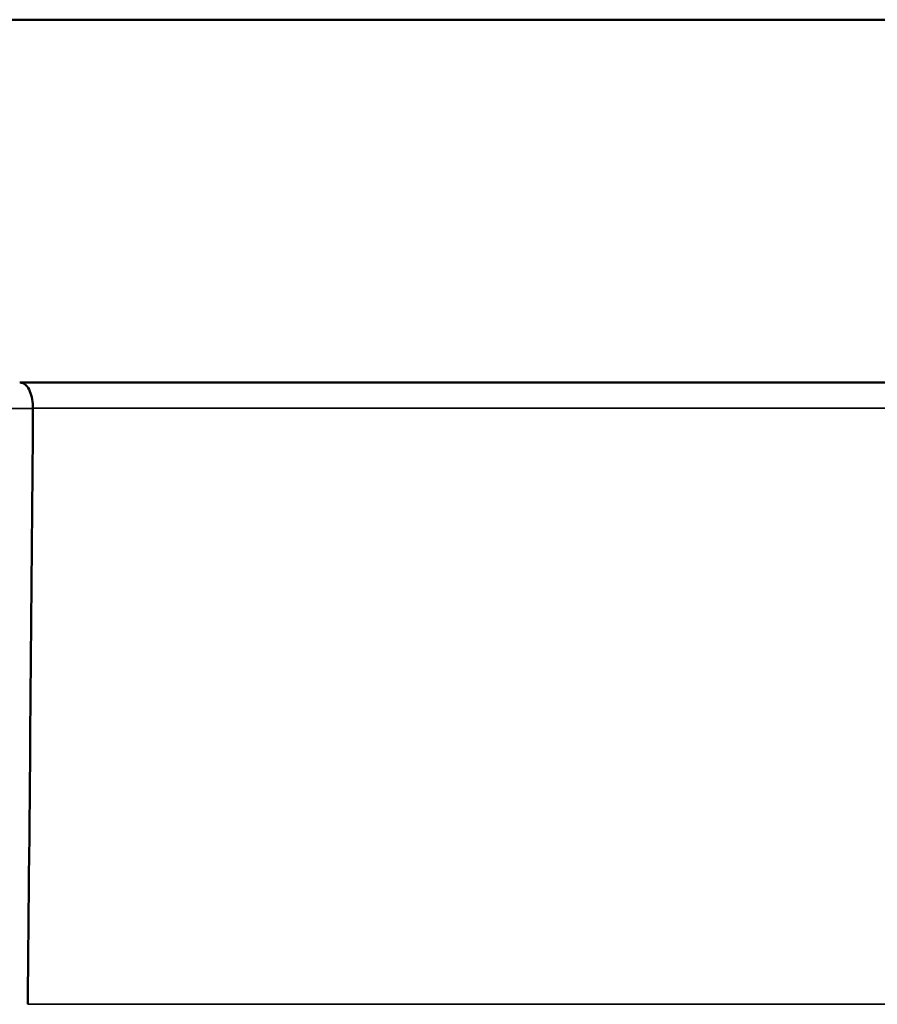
# Model space of a CAD drawing. Header units: inches. Extents: x 0 to 234, y 0 to 165.
# Tile 48 of 85: x 63.59 to 64.89, y 121.36 to 122.85. Entities that reach past the tile are written whole.
import ezdxf

# ---------------------------------------------------------------- set-up
doc = ezdxf.new("R2010")
doc.units = ezdxf.units.IN
doc.header["$LTSCALE"] = 10
doc.header["$MEASUREMENT"] = 0
doc.layers.add('Visible (ANSI)', color=7, linetype='Continuous', lineweight=50)
doc.layers.add('Visible Narrow (ANSI)', color=7, linetype='Continuous', lineweight=35)

msp = doc.modelspace()

# ---------------------------------------------------------------- linework, layer by layer
at = {"layer": 'Visible (ANSI)'}
for p, q in [((61.0781, 122.8544), (65.9575, 122.8544)), ((63.5861, 122.3032), (65.5423, 122.3032))]:
    msp.add_line(p, q, dxfattribs=at)
msp.add_ellipse((63.5594, 122.264), major_axis=(-0.0468, -0.0003), ratio=0.786759, start_param=3.129946, end_param=3.139269, dxfattribs=at)
msp.add_open_spline([(63.5861, 122.3032), (63.5861, 122.3032), (63.5861, 122.3032), (63.5879, 122.3032), (63.5897, 122.3029), (63.5929, 122.3014), (63.5944, 122.3004), (63.5981, 122.2967), (63.6001, 122.2937), (63.6032, 122.2863), (63.6043, 122.2821), (63.6059, 122.2733), (63.6063, 122.2688), (63.6063, 122.2642)], degree=3, knots=[-0.3344651, -0.3344651, -0.3344651, -0.3344651, -0.3339506, -0.3339506, -0.3074312, -0.3074312, -0.2815585, -0.2815585, -0.2406181, -0.2406181, -0.2030728, -0.2030728, -0.1678519, -0.1678519, -0.1678519, -0.1678519], dxfattribs=at)
msp.add_open_spline([(63.6063, 122.2639), (63.6039, 121.9667), (63.6012, 121.6558), (63.5984, 121.3587)], degree=3, dxfattribs=at)
at = {"layer": 'Visible Narrow (ANSI)'}
for p, q in [((63.6063, 122.2639), (63.4293, 122.2639)), ((65.5624, 122.2642), (63.6063, 122.2642)), ((63.5984, 121.3587), (68.1828, 121.3587))]:
    msp.add_line(p, q, dxfattribs=at)

doc.saveas('drawing.dxf')
